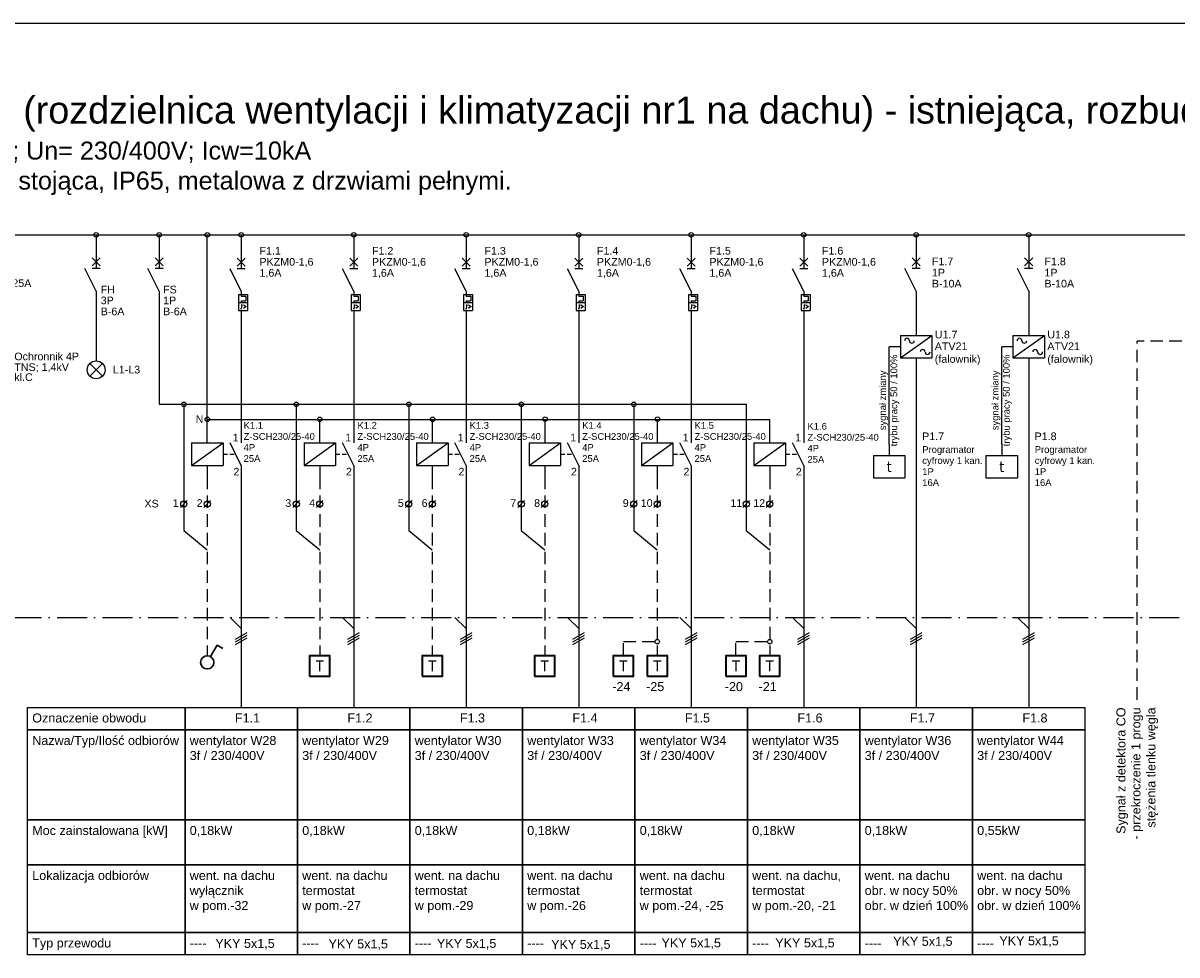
# Model space of a CAD drawing. Header units: centimetres. Extents: x -4250 to -484, y 169 to 6592.
# Tile 129 of 178: x -2362 to -2131, y 5530 to 5716. Entities that reach past the tile are written whole.
import ezdxf
from ezdxf.enums import TextEntityAlignment as Align

# ---------------------------------------------------------------- set-up
doc = ezdxf.new("R2010")
doc.units = ezdxf.units.CM
for name, pattern in [('ACAD_ISO10W100', [18, 12, -3, 0, -3]), ('DASHED', [19.05, 12.7, -6.35]), ('DISCONTINU2', [0.375, 0.25, -0.125])]:
    doc.linetypes.add(name, pattern=pattern)
doc.layers.add('1', color=7, linetype='Continuous')
doc.layers.add('EL_wypusty kablowe', color=211, linetype='Continuous', lineweight=35)
doc.layers.add('EL_wyłączniki wentylatorów', color=6, linetype='Continuous', lineweight=30)
doc.styles.add('ARIAL', font='arial.ttf')

# ---------------------------------------------------------------- blocks, each defined once
blk = doc.blocks.new('wyłącznik wentylatora 1f')
at = {"layer": 'EL_wyłączniki wentylatorów'}
for points in [[(3.7, 6.4), (11, 19.1)], [(11, 19.1), (17.4, 15.4)]]:
    blk.add_lwpolyline(points, dxfattribs=at)
blk.add_circle((0, 0), 7.35, dxfattribs=at)
blk.add_attdef('a', text='', height=15, dxfattribs=at).set_placement((22.1, 4), align=Align.MIDDLE_LEFT)

msp = doc.modelspace()

# ---------------------------------------------------------------- linework, layer by layer
msp.add_line((-2478.7835, 5716.3289), (-1172.7846, 5716.3289))
at = {"ltscale": 0.25}
for p, q in [((-2325.218, 5632.3533), (-2325.218, 5673.9828)), ((-2334.8305, 5640.0922), (-2217.4084, 5640.0922)), ((-2329.9084, 5640.0922), (-2329.9084, 5614.8424)), ((-2307.4084, 5640.0922), (-2307.4084, 5614.8424)), ((-2284.9084, 5640.0922), (-2284.9084, 5614.8424)), ((-2262.4084, 5640.0922), (-2262.4084, 5614.8424)), ((-2239.9084, 5640.0922), (-2239.9084, 5614.8424)), ((-2217.4084, 5640.0922), (-2217.4084, 5614.8424)), ((-2325.218, 5637.0734), (-2212.718, 5637.0734)), ((-2302.718, 5632.3533), (-2302.718, 5637.0734)), ((-2280.151, 5632.3533), (-2280.151, 5637.0734)), ((-2257.651, 5632.4011), (-2257.651, 5637.1213)), ((-2235.151, 5632.4011), (-2235.151, 5637.1213)), ((-2212.718, 5632.3533), (-2212.718, 5637.0734)), ((-2330.5958, 5619.4554), (-2329.2669, 5620.8493)), ((-2325.9054, 5619.4554), (-2324.5765, 5620.8493)), ((-2308.0958, 5619.4554), (-2306.7669, 5620.8493)), ((-2303.4054, 5619.4554), (-2302.0765, 5620.8493)), ((-2285.5958, 5619.4554), (-2284.2669, 5620.8493)), ((-2280.9054, 5619.4554), (-2279.5765, 5620.8493)), ((-2263.0958, 5619.4554), (-2261.7669, 5620.8493)), ((-2258.4054, 5619.4554), (-2257.0765, 5620.8493)), ((-2240.5958, 5619.4554), (-2239.2669, 5620.8493)), ((-2235.9054, 5619.4554), (-2234.5765, 5620.8493)), ((-2218.0958, 5619.4554), (-2216.7669, 5620.8493)), ((-2213.4054, 5619.4554), (-2212.0765, 5620.8493)), ((-2329.9084, 5614.8424), (-2325.218, 5611.0173)), ((-2307.4084, 5614.8424), (-2302.718, 5611.0173)), ((-2284.9084, 5614.8424), (-2280.218, 5611.0173)), ((-2262.4084, 5614.8424), (-2257.718, 5611.0173)), ((-2239.9084, 5614.8424), (-2235.218, 5611.0173)), ((-2217.4084, 5614.8424), (-2212.718, 5611.0173))]:
    msp.add_line(p, q, dxfattribs=at)
at = {"linetype": 'DISCONTINU2', "ltscale": 10}
msp.add_line((-2139.2036, 5581.0077), (-2139.2036, 5652.7337), dxfattribs=at)
for points in [[(-2107.823, 5652.7337), (-2139.2036, 5652.7337)], [(-2325.218, 5625.6033), (-2325.218, 5589.8013)], [(-2302.718, 5625.6033), (-2302.718, 5589.8013)], [(-2280.218, 5625.6033), (-2280.218, 5589.8013)], [(-2257.718, 5625.6033), (-2257.718, 5589.8013)], [(-2235.218, 5625.6033), (-2235.218, 5589.8013)], [(-2212.718, 5625.6033), (-2212.718, 5589.8013)], [(-2241.9839, 5589.8013), (-2241.9839, 5592.6207), (-2235.218, 5592.6207)], [(-2219.4839, 5589.8013), (-2219.4839, 5592.6207), (-2212.718, 5592.6207)]]:
    msp.add_lwpolyline(points, dxfattribs=at)
at = {"linetype": 'Continuous'}
for points in [[(-2188.8183, 5632.116), (-2188.8183, 5651.6087)], [(-2186.573, 5651.6087), (-2188.8183, 5651.6087)], [(-2164.073, 5651.6087), (-2166.3183, 5651.6087)], [(-2166.3183, 5632.116), (-2166.3183, 5651.6087)]]:
    msp.add_lwpolyline(points, dxfattribs=at)
at = {"linetype": 'ACAD_ISO10W100', "ltscale": 0.5}
msp.add_lwpolyline([(-2391.643, 5597.4828), (-1531.8304, 5597.4828)], dxfattribs=at)
for points in [[(-2361.173, 5579.4738), (-2329.673, 5579.4738), (-2329.673, 5574.9738), (-2361.173, 5574.9738), (-2361.173, 5579.4738)], [(-2361.173, 5574.9738), (-2329.673, 5574.9738), (-2329.673, 5556.9738), (-2361.173, 5556.9738), (-2361.173, 5574.9738)], [(-2361.173, 5556.9738), (-2329.673, 5556.9738), (-2329.673, 5547.9738), (-2361.173, 5547.9738), (-2361.173, 5556.9738)], [(-2361.173, 5547.9738), (-2329.673, 5547.9738), (-2329.673, 5534.4738), (-2361.173, 5534.4738), (-2361.173, 5547.9738)], [(-2361.173, 5534.4738), (-2329.673, 5534.4738), (-2329.673, 5529.9738), (-2361.173, 5529.9738), (-2361.173, 5534.4738)]]:
    msp.add_lwpolyline(points)
at = {"color": 4}
for points in [[(-2329.673, 5579.4738), (-2307.173, 5579.4738), (-2307.173, 5574.9738), (-2329.673, 5574.9738), (-2329.673, 5579.4738)], [(-2307.173, 5579.4738), (-2284.673, 5579.4738), (-2284.673, 5574.9738), (-2307.173, 5574.9738), (-2307.173, 5579.4738)], [(-2284.673, 5579.4738), (-2262.173, 5579.4738), (-2262.173, 5574.9738), (-2284.673, 5574.9738), (-2284.673, 5579.4738)], [(-2262.173, 5579.4738), (-2239.673, 5579.4738), (-2239.673, 5574.9738), (-2262.173, 5574.9738), (-2262.173, 5579.4738)], [(-2239.673, 5579.4738), (-2217.173, 5579.4738), (-2217.173, 5574.9738), (-2239.673, 5574.9738), (-2239.673, 5579.4738)], [(-2217.173, 5579.4738), (-2194.673, 5579.4738), (-2194.673, 5574.9738), (-2217.173, 5574.9738), (-2217.173, 5579.4738)], [(-2194.673, 5579.4738), (-2172.173, 5579.4738), (-2172.173, 5574.9738), (-2194.673, 5574.9738), (-2194.673, 5579.4738)], [(-2172.173, 5579.4738), (-2149.673, 5579.4738), (-2149.673, 5574.9738), (-2172.173, 5574.9738), (-2172.173, 5579.4738)], [(-2329.673, 5574.9738), (-2307.173, 5574.9738), (-2307.173, 5556.9738), (-2329.673, 5556.9738), (-2329.673, 5574.9738)], [(-2307.173, 5574.9738), (-2284.673, 5574.9738), (-2284.673, 5556.9738), (-2307.173, 5556.9738), (-2307.173, 5574.9738)], [(-2284.673, 5574.9738), (-2262.173, 5574.9738), (-2262.173, 5556.9738), (-2284.673, 5556.9738), (-2284.673, 5574.9738)], [(-2262.173, 5574.9738), (-2239.673, 5574.9738), (-2239.673, 5556.9738), (-2262.173, 5556.9738), (-2262.173, 5574.9738)], [(-2239.673, 5574.9738), (-2217.173, 5574.9738), (-2217.173, 5556.9738), (-2239.673, 5556.9738), (-2239.673, 5574.9738)], [(-2217.173, 5574.9738), (-2194.673, 5574.9738), (-2194.673, 5556.9738), (-2217.173, 5556.9738), (-2217.173, 5574.9738)], [(-2194.673, 5574.9738), (-2172.173, 5574.9738), (-2172.173, 5556.9738), (-2194.673, 5556.9738), (-2194.673, 5574.9738)], [(-2172.173, 5574.9738), (-2149.673, 5574.9738), (-2149.673, 5556.9738), (-2172.173, 5556.9738), (-2172.173, 5574.9738)], [(-2329.673, 5556.9738), (-2307.173, 5556.9738), (-2307.173, 5547.9738), (-2329.673, 5547.9738), (-2329.673, 5556.9738)], [(-2307.173, 5556.9738), (-2284.673, 5556.9738), (-2284.673, 5547.9738), (-2307.173, 5547.9738), (-2307.173, 5556.9738)], [(-2284.673, 5556.9738), (-2262.173, 5556.9738), (-2262.173, 5547.9738), (-2284.673, 5547.9738), (-2284.673, 5556.9738)], [(-2262.173, 5556.9738), (-2239.673, 5556.9738), (-2239.673, 5547.9738), (-2262.173, 5547.9738), (-2262.173, 5556.9738)], [(-2239.673, 5556.9738), (-2217.173, 5556.9738), (-2217.173, 5547.9738), (-2239.673, 5547.9738), (-2239.673, 5556.9738)], [(-2217.173, 5556.9738), (-2194.673, 5556.9738), (-2194.673, 5547.9738), (-2217.173, 5547.9738), (-2217.173, 5556.9738)], [(-2194.673, 5556.9738), (-2172.173, 5556.9738), (-2172.173, 5547.9738), (-2194.673, 5547.9738), (-2194.673, 5556.9738)], [(-2172.173, 5556.9738), (-2149.673, 5556.9738), (-2149.673, 5547.9738), (-2172.173, 5547.9738), (-2172.173, 5556.9738)], [(-2329.673, 5547.9738), (-2307.173, 5547.9738), (-2307.173, 5534.4738), (-2329.673, 5534.4738), (-2329.673, 5547.9738)], [(-2307.173, 5547.9738), (-2284.673, 5547.9738), (-2284.673, 5534.4738), (-2307.173, 5534.4738), (-2307.173, 5547.9738)], [(-2284.673, 5547.9738), (-2262.173, 5547.9738), (-2262.173, 5534.4738), (-2284.673, 5534.4738), (-2284.673, 5547.9738)], [(-2262.173, 5547.9738), (-2239.673, 5547.9738), (-2239.673, 5534.4738), (-2262.173, 5534.4738), (-2262.173, 5547.9738)], [(-2239.673, 5547.9738), (-2217.173, 5547.9738), (-2217.173, 5534.4738), (-2239.673, 5534.4738), (-2239.673, 5547.9738)], [(-2217.173, 5547.9738), (-2194.673, 5547.9738), (-2194.673, 5534.4738), (-2217.173, 5534.4738), (-2217.173, 5547.9738)], [(-2194.673, 5547.9738), (-2172.173, 5547.9738), (-2172.173, 5534.4738), (-2194.673, 5534.4738), (-2194.673, 5547.9738)], [(-2172.173, 5547.9738), (-2149.673, 5547.9738), (-2149.673, 5534.4738), (-2172.173, 5534.4738), (-2172.173, 5547.9738)], [(-2329.673, 5534.4738), (-2307.173, 5534.4738), (-2307.173, 5529.9738), (-2329.673, 5529.9738), (-2329.673, 5534.4738)], [(-2307.173, 5534.4738), (-2284.673, 5534.4738), (-2284.673, 5529.9738), (-2307.173, 5529.9738), (-2307.173, 5534.4738)], [(-2284.673, 5534.4738), (-2262.173, 5534.4738), (-2262.173, 5529.9738), (-2284.673, 5529.9738), (-2284.673, 5534.4738)], [(-2262.173, 5534.4738), (-2239.673, 5534.4738), (-2239.673, 5529.9738), (-2262.173, 5529.9738), (-2262.173, 5534.4738)], [(-2239.673, 5534.4738), (-2217.173, 5534.4738), (-2217.173, 5529.9738), (-2239.673, 5529.9738), (-2239.673, 5534.4738)], [(-2217.173, 5534.4738), (-2194.673, 5534.4738), (-2194.673, 5529.9738), (-2217.173, 5529.9738), (-2217.173, 5534.4738)], [(-2194.673, 5534.4738), (-2172.173, 5534.4738), (-2172.173, 5529.9738), (-2194.673, 5529.9738), (-2194.673, 5534.4738)], [(-2172.173, 5534.4738), (-2149.673, 5534.4738), (-2149.673, 5529.9738), (-2172.173, 5529.9738), (-2172.173, 5534.4738)]]:
    msp.add_lwpolyline(points, dxfattribs=at)
at = {"ltscale": 0.25}
for centre in [(-2329.9084, 5620.1765), (-2325.218, 5620.1765), (-2307.4084, 5620.1765), (-2302.718, 5620.1765), (-2284.9084, 5620.1765), (-2280.218, 5620.1765), (-2262.4084, 5620.1765), (-2257.718, 5620.1765), (-2239.9084, 5620.1765), (-2235.218, 5620.1765), (-2217.4084, 5620.1765), (-2212.718, 5620.1765)]:
    msp.add_circle(centre, 0.6155, dxfattribs=at)
at = {"layer": '1'}
for p, q in [((-2446.1723, 5673.9828), (-1531.8304, 5673.9828)), ((-2318.423, 5655.9378), (-2318.423, 5632.3533)), ((-2295.923, 5655.9378), (-2295.923, 5632.3533)), ((-2273.423, 5655.9378), (-2273.423, 5632.3533)), ((-2250.923, 5655.9378), (-2250.923, 5632.3533)), ((-2228.423, 5655.9378), (-2228.423, 5632.3533)), ((-2205.923, 5655.9378), (-2205.923, 5632.3533)), ((-2186.573, 5653.8587), (-2180.273, 5653.8587)), ((-2186.573, 5653.8587), (-2186.573, 5649.3587)), ((-2180.273, 5653.8587), (-2180.273, 5649.3587)), ((-2164.073, 5653.8587), (-2164.073, 5649.3587)), ((-2164.073, 5653.8587), (-2157.773, 5653.8587)), ((-2157.773, 5653.8587), (-2157.773, 5649.3587)), ((-2186.573, 5649.3587), (-2180.273, 5649.3587)), ((-2183.423, 5649.3587), (-2183.423, 5579.4738)), ((-2164.073, 5649.3587), (-2157.773, 5649.3587)), ((-2160.923, 5649.3587), (-2160.923, 5579.4738)), ((-2328.368, 5632.3533), (-2328.368, 5627.8533)), ((-2328.368, 5632.3533), (-2322.068, 5632.3533)), ((-2322.068, 5632.3533), (-2322.068, 5627.8533)), ((-2318.423, 5627.8533), (-2320.673, 5632.3533)), ((-2305.868, 5632.3533), (-2299.568, 5632.3533)), ((-2305.868, 5632.3533), (-2305.868, 5627.8533)), ((-2299.568, 5632.3533), (-2299.568, 5627.8533)), ((-2295.923, 5627.8533), (-2298.173, 5632.3533)), ((-2283.368, 5632.3533), (-2277.068, 5632.3533)), ((-2283.368, 5632.3533), (-2283.368, 5627.8533)), ((-2277.068, 5632.3533), (-2277.068, 5627.8533)), ((-2273.423, 5627.8533), (-2275.673, 5632.3533)), ((-2260.868, 5632.3533), (-2254.568, 5632.3533)), ((-2260.868, 5632.3533), (-2260.868, 5627.8533)), ((-2254.568, 5632.3533), (-2254.568, 5627.8533)), ((-2250.923, 5627.8533), (-2253.173, 5632.3533)), ((-2238.368, 5632.3533), (-2238.368, 5627.8533)), ((-2238.368, 5632.3533), (-2232.068, 5632.3533)), ((-2232.068, 5632.3533), (-2232.068, 5627.8533)), ((-2228.423, 5627.8533), (-2230.673, 5632.3533)), ((-2215.868, 5632.3533), (-2209.568, 5632.3533)), ((-2215.868, 5632.3533), (-2215.868, 5627.8533)), ((-2209.568, 5632.3533), (-2209.568, 5627.8533)), ((-2205.923, 5627.8533), (-2208.173, 5632.3533)), ((-2188.8183, 5632.116), (-2188.8183, 5629.866)), ((-2166.3183, 5632.116), (-2166.3183, 5629.866)), ((-2191.9683, 5629.866), (-2191.9683, 5625.366)), ((-2191.9683, 5629.866), (-2185.6683, 5629.866)), ((-2185.6683, 5629.866), (-2185.6683, 5625.366)), ((-2169.4683, 5629.866), (-2163.1683, 5629.866)), ((-2169.4683, 5629.866), (-2169.4683, 5625.366)), ((-2163.1683, 5629.866), (-2163.1683, 5625.366)), ((-2328.368, 5627.8533), (-2322.068, 5627.8533)), ((-2325.218, 5627.8533), (-2325.218, 5625.6033)), ((-2318.423, 5627.8533), (-2318.423, 5623.3533)), ((-2305.868, 5627.8533), (-2299.568, 5627.8533)), ((-2302.718, 5627.8533), (-2302.718, 5625.6033)), ((-2295.923, 5627.8533), (-2295.923, 5623.3533)), ((-2283.368, 5627.8533), (-2277.068, 5627.8533)), ((-2280.218, 5627.8533), (-2280.218, 5625.6033)), ((-2273.423, 5627.8533), (-2273.423, 5623.3533)), ((-2260.868, 5627.8533), (-2254.568, 5627.8533)), ((-2257.718, 5627.8533), (-2257.718, 5625.6033)), ((-2250.923, 5627.8533), (-2250.923, 5623.3533)), ((-2238.368, 5627.8533), (-2232.068, 5627.8533)), ((-2235.218, 5627.8533), (-2235.218, 5625.6033)), ((-2228.423, 5627.8533), (-2228.423, 5623.3533)), ((-2215.868, 5627.8533), (-2209.568, 5627.8533)), ((-2212.718, 5627.8533), (-2212.718, 5625.6033)), ((-2205.923, 5627.8533), (-2205.923, 5623.3533)), ((-2191.9683, 5625.366), (-2185.6683, 5625.366)), ((-2169.4683, 5625.366), (-2163.1683, 5625.366)), ((-2318.423, 5623.3533), (-2318.423, 5579.4738)), ((-2295.923, 5623.3533), (-2295.923, 5579.4738)), ((-2273.423, 5623.3533), (-2273.423, 5579.4738)), ((-2250.923, 5623.3533), (-2250.923, 5579.4738)), ((-2228.423, 5623.3533), (-2228.423, 5579.4738)), ((-2205.923, 5623.3533), (-2205.923, 5579.4738)), ((-2320.673, 5597.4828), (-2318.423, 5595.2328)), ((-2298.173, 5597.4828), (-2295.923, 5595.2328)), ((-2275.673, 5597.4828), (-2273.423, 5595.2328)), ((-2253.173, 5597.4828), (-2250.923, 5595.2328)), ((-2230.673, 5597.4828), (-2228.423, 5595.2328)), ((-2208.173, 5597.4828), (-2205.923, 5595.2328)), ((-2185.673, 5597.4828), (-2183.423, 5595.2328)), ((-2163.173, 5597.4828), (-2160.923, 5595.2328)), ((-2319.593, 5593.1178), (-2317.253, 5594.4678)), ((-2297.093, 5593.1178), (-2294.753, 5594.4678)), ((-2274.593, 5593.1178), (-2272.253, 5594.4678)), ((-2252.093, 5593.1178), (-2249.753, 5594.4678)), ((-2229.593, 5593.1178), (-2227.253, 5594.4678)), ((-2207.093, 5593.1178), (-2204.753, 5594.4678)), ((-2184.593, 5593.1178), (-2182.253, 5594.4678)), ((-2162.093, 5593.1178), (-2159.753, 5594.4678)), ((-2319.593, 5592.5778), (-2317.253, 5593.9278)), ((-2319.593, 5592.0378), (-2317.253, 5593.3878)), ((-2297.093, 5592.5778), (-2294.753, 5593.9278)), ((-2297.093, 5592.0378), (-2294.753, 5593.3878)), ((-2274.593, 5592.5778), (-2272.253, 5593.9278)), ((-2274.593, 5592.0378), (-2272.253, 5593.3878)), ((-2252.093, 5592.5778), (-2249.753, 5593.9278)), ((-2252.093, 5592.0378), (-2249.753, 5593.3878)), ((-2229.593, 5592.5778), (-2227.253, 5593.9278)), ((-2229.593, 5592.0378), (-2227.253, 5593.3878)), ((-2207.093, 5592.5778), (-2204.753, 5593.9278)), ((-2207.093, 5592.0378), (-2204.753, 5593.3878)), ((-2184.593, 5592.5778), (-2182.253, 5593.9278)), ((-2184.593, 5592.0378), (-2182.253, 5593.3878)), ((-2162.093, 5592.5778), (-2159.753, 5593.9278)), ((-2162.093, 5592.0378), (-2159.753, 5593.3878))]:
    msp.add_line(p, q, dxfattribs=at)
at = {"layer": '1', "color": 3}
for p, q in [((-2347.4447, 5673.9828), (-2347.4447, 5671.6878)), ((-2334.8305, 5673.9828), (-2334.8305, 5671.6878)), ((-2318.423, 5673.9828), (-2318.423, 5671.6878)), ((-2295.923, 5673.9828), (-2295.923, 5671.6878)), ((-2273.423, 5673.9828), (-2273.423, 5671.6878)), ((-2250.923, 5673.9828), (-2250.923, 5671.6878)), ((-2228.423, 5673.9828), (-2228.423, 5671.6878)), ((-2205.923, 5673.9828), (-2205.923, 5671.6878)), ((-2183.423, 5673.9828), (-2183.423, 5671.6878)), ((-2160.923, 5673.9828), (-2160.923, 5671.6878)), ((-2347.4447, 5671.7328), (-2347.4447, 5667.2328)), ((-2334.8305, 5671.7328), (-2334.8305, 5667.2328)), ((-2318.423, 5671.6878), (-2318.423, 5667.1878)), ((-2295.923, 5671.6878), (-2295.923, 5667.1878)), ((-2273.423, 5671.6878), (-2273.423, 5667.1878)), ((-2250.923, 5671.6878), (-2250.923, 5667.1878)), ((-2228.423, 5671.6878), (-2228.423, 5667.1878)), ((-2205.923, 5671.6878), (-2205.923, 5667.1878)), ((-2183.423, 5671.7328), (-2183.423, 5667.2328)), ((-2160.923, 5671.7328), (-2160.923, 5667.2328)), ((-2346.6347, 5667.7728), (-2348.2547, 5669.3928)), ((-2348.2547, 5667.7728), (-2346.6347, 5669.3928)), ((-2334.0205, 5667.7728), (-2335.6405, 5669.3928)), ((-2335.6405, 5667.7728), (-2334.0205, 5669.3928)), ((-2317.613, 5667.7278), (-2319.233, 5669.3478)), ((-2319.233, 5667.7278), (-2317.613, 5669.3478)), ((-2296.733, 5667.7278), (-2295.113, 5669.3478)), ((-2295.113, 5667.7278), (-2296.733, 5669.3478)), ((-2274.233, 5667.7278), (-2272.613, 5669.3478)), ((-2272.613, 5667.7278), (-2274.233, 5669.3478)), ((-2251.733, 5667.7278), (-2250.113, 5669.3478)), ((-2250.113, 5667.7278), (-2251.733, 5669.3478)), ((-2229.233, 5667.7278), (-2227.613, 5669.3478)), ((-2227.613, 5667.7278), (-2229.233, 5669.3478)), ((-2206.733, 5667.7278), (-2205.113, 5669.3478)), ((-2205.113, 5667.7278), (-2206.733, 5669.3478)), ((-2182.613, 5667.7728), (-2184.233, 5669.3928)), ((-2184.233, 5667.7728), (-2182.613, 5669.3928)), ((-2160.113, 5667.7728), (-2161.733, 5669.3928)), ((-2161.733, 5667.7728), (-2160.113, 5669.3928)), ((-2347.4447, 5662.7328), (-2349.6947, 5667.2328)), ((-2346.6347, 5667.2328), (-2348.2547, 5667.2328)), ((-2334.8305, 5662.7328), (-2337.0805, 5667.2328)), ((-2334.0205, 5667.2328), (-2335.6405, 5667.2328)), ((-2318.423, 5662.6878), (-2320.673, 5667.1878)), ((-2317.613, 5667.1878), (-2319.233, 5667.1878)), ((-2295.923, 5662.6878), (-2298.173, 5667.1878)), ((-2295.113, 5667.1878), (-2296.733, 5667.1878)), ((-2273.423, 5662.6878), (-2275.673, 5667.1878)), ((-2272.613, 5667.1878), (-2274.233, 5667.1878)), ((-2250.923, 5662.6878), (-2253.173, 5667.1878)), ((-2250.113, 5667.1878), (-2251.733, 5667.1878)), ((-2228.423, 5662.6878), (-2230.673, 5667.1878)), ((-2227.613, 5667.1878), (-2229.233, 5667.1878)), ((-2205.923, 5662.6878), (-2208.173, 5667.1878)), ((-2205.113, 5667.1878), (-2206.733, 5667.1878)), ((-2183.423, 5662.7328), (-2185.673, 5667.2328)), ((-2182.613, 5667.2328), (-2184.233, 5667.2328)), ((-2160.923, 5662.7328), (-2163.173, 5667.2328)), ((-2160.113, 5667.2328), (-2161.733, 5667.2328)), ((-2347.4447, 5662.7328), (-2347.4447, 5658.2328)), ((-2334.8305, 5662.7328), (-2334.8305, 5640.0922)), ((-2318.963, 5662.0578), (-2318.963, 5658.8178)), ((-2318.963, 5662.0578), (-2317.163, 5662.0578)), ((-2318.423, 5662.6878), (-2318.423, 5661.6978)), ((-2318.423, 5661.6978), (-2317.523, 5661.6978)), ((-2317.523, 5661.6978), (-2317.523, 5660.7978)), ((-2317.163, 5662.0578), (-2317.163, 5658.8178)), ((-2296.463, 5662.0578), (-2294.663, 5662.0578)), ((-2296.463, 5662.0578), (-2296.463, 5658.8178)), ((-2295.923, 5662.6878), (-2295.923, 5661.6978)), ((-2295.923, 5661.6978), (-2295.023, 5661.6978)), ((-2295.023, 5661.6978), (-2295.023, 5660.7978)), ((-2294.663, 5662.0578), (-2294.663, 5658.8178)), ((-2273.963, 5662.0578), (-2272.163, 5662.0578)), ((-2273.963, 5662.0578), (-2273.963, 5658.8178)), ((-2273.423, 5662.6878), (-2273.423, 5661.6978)), ((-2273.423, 5661.6978), (-2272.523, 5661.6978)), ((-2272.523, 5661.6978), (-2272.523, 5660.7978)), ((-2272.163, 5662.0578), (-2272.163, 5658.8178)), ((-2251.463, 5662.0578), (-2249.663, 5662.0578)), ((-2251.463, 5662.0578), (-2251.463, 5658.8178)), ((-2250.923, 5662.6878), (-2250.923, 5661.6978)), ((-2250.923, 5661.6978), (-2250.023, 5661.6978)), ((-2250.023, 5661.6978), (-2250.023, 5660.7978)), ((-2249.663, 5662.0578), (-2249.663, 5658.8178)), ((-2228.963, 5662.0578), (-2227.163, 5662.0578)), ((-2228.963, 5662.0578), (-2228.963, 5658.8178)), ((-2228.423, 5662.6878), (-2228.423, 5661.6978)), ((-2228.423, 5661.6978), (-2227.523, 5661.6978)), ((-2227.523, 5661.6978), (-2227.523, 5660.7978)), ((-2227.163, 5662.0578), (-2227.163, 5658.8178)), ((-2206.463, 5662.0578), (-2204.663, 5662.0578)), ((-2206.463, 5662.0578), (-2206.463, 5658.8178)), ((-2205.923, 5662.6878), (-2205.923, 5661.6978)), ((-2205.923, 5661.6978), (-2205.023, 5661.6978)), ((-2205.023, 5661.6978), (-2205.023, 5660.7978)), ((-2204.663, 5662.0578), (-2204.663, 5658.8178)), ((-2183.423, 5662.7328), (-2183.423, 5653.8587)), ((-2160.923, 5662.7328), (-2160.923, 5653.8587)), ((-2318.963, 5660.4378), (-2317.163, 5660.4378)), ((-2318.963, 5658.8178), (-2317.163, 5658.8178)), ((-2318.558, 5659.2678), (-2318.288, 5659.2678)), ((-2318.423, 5660.7978), (-2318.423, 5660.4378)), ((-2318.423, 5660.7978), (-2317.523, 5660.7978)), ((-2318.297, 5659.9878), (-2318.423, 5659.2678)), ((-2318.423, 5659.9878), (-2318.162, 5659.9878)), ((-2318.423, 5658.8178), (-2318.423, 5658.1878)), ((-2317.982, 5659.9878), (-2317.442, 5659.6278)), ((-2317.442, 5659.6278), (-2317.982, 5659.2678)), ((-2296.463, 5660.4378), (-2294.663, 5660.4378)), ((-2296.463, 5658.8178), (-2294.663, 5658.8178)), ((-2296.058, 5659.2678), (-2295.788, 5659.2678)), ((-2295.923, 5660.7978), (-2295.023, 5660.7978)), ((-2295.923, 5660.7978), (-2295.923, 5660.4378)), ((-2295.923, 5659.9878), (-2295.662, 5659.9878)), ((-2295.797, 5659.9878), (-2295.923, 5659.2678)), ((-2295.923, 5658.8178), (-2295.923, 5658.1878)), ((-2295.482, 5659.9878), (-2294.942, 5659.6278)), ((-2294.942, 5659.6278), (-2295.482, 5659.2678)), ((-2273.963, 5660.4378), (-2272.163, 5660.4378)), ((-2273.963, 5658.8178), (-2272.163, 5658.8178)), ((-2273.558, 5659.2678), (-2273.288, 5659.2678)), ((-2273.423, 5660.7978), (-2272.523, 5660.7978)), ((-2273.423, 5660.7978), (-2273.423, 5660.4378)), ((-2273.423, 5659.9878), (-2273.162, 5659.9878)), ((-2273.297, 5659.9878), (-2273.423, 5659.2678)), ((-2273.423, 5658.8178), (-2273.423, 5658.1878)), ((-2272.982, 5659.9878), (-2272.442, 5659.6278)), ((-2272.442, 5659.6278), (-2272.982, 5659.2678)), ((-2251.463, 5660.4378), (-2249.663, 5660.4378)), ((-2251.463, 5658.8178), (-2249.663, 5658.8178)), ((-2251.058, 5659.2678), (-2250.788, 5659.2678)), ((-2250.923, 5660.7978), (-2250.023, 5660.7978)), ((-2250.923, 5660.7978), (-2250.923, 5660.4378)), ((-2250.923, 5659.9878), (-2250.662, 5659.9878)), ((-2250.797, 5659.9878), (-2250.923, 5659.2678)), ((-2250.923, 5658.8178), (-2250.923, 5658.1878)), ((-2250.482, 5659.9878), (-2249.942, 5659.6278)), ((-2249.942, 5659.6278), (-2250.482, 5659.2678)), ((-2228.963, 5660.4378), (-2227.163, 5660.4378)), ((-2228.963, 5658.8178), (-2227.163, 5658.8178)), ((-2228.558, 5659.2678), (-2228.288, 5659.2678)), ((-2228.423, 5660.7978), (-2227.523, 5660.7978)), ((-2228.423, 5660.7978), (-2228.423, 5660.4378)), ((-2228.423, 5659.9878), (-2228.162, 5659.9878)), ((-2228.297, 5659.9878), (-2228.423, 5659.2678)), ((-2228.423, 5658.8178), (-2228.423, 5658.1878)), ((-2227.982, 5659.9878), (-2227.442, 5659.6278)), ((-2227.442, 5659.6278), (-2227.982, 5659.2678)), ((-2206.463, 5660.4378), (-2204.663, 5660.4378)), ((-2206.463, 5658.8178), (-2204.663, 5658.8178)), ((-2206.058, 5659.2678), (-2205.788, 5659.2678)), ((-2205.923, 5660.7978), (-2205.023, 5660.7978)), ((-2205.923, 5660.7978), (-2205.923, 5660.4378)), ((-2205.923, 5659.9878), (-2205.662, 5659.9878)), ((-2205.797, 5659.9878), (-2205.923, 5659.2678)), ((-2205.923, 5658.8178), (-2205.923, 5658.1878)), ((-2205.482, 5659.9878), (-2204.942, 5659.6278)), ((-2204.942, 5659.6278), (-2205.482, 5659.2678)), ((-2347.4447, 5658.2778), (-2347.4447, 5655.9828)), ((-2318.423, 5658.2328), (-2318.423, 5655.9378)), ((-2295.923, 5658.2328), (-2295.923, 5655.9378)), ((-2273.423, 5658.2328), (-2273.423, 5655.9378)), ((-2250.923, 5658.2328), (-2250.923, 5655.9378)), ((-2228.423, 5658.2328), (-2228.423, 5655.9378)), ((-2205.923, 5658.2328), (-2205.923, 5655.9378)), ((-2347.4447, 5655.9828), (-2347.4447, 5651.4378)), ((-2347.4447, 5655.9828), (-2347.4447, 5655.9828)), ((-2334.8305, 5655.9828), (-2334.8305, 5655.9828)), ((-2347.4447, 5651.4828), (-2347.4447, 5648.7828)), ((-2348.7137, 5645.7048), (-2346.1667, 5648.2518)), ((-2348.7137, 5648.2518), (-2346.1667, 5645.7048))]:
    msp.add_line(p, q, dxfattribs=at)
at = {"layer": '1'}
for points in [[(-2186.573, 5649.3587), (-2180.273, 5653.8587)], [(-2164.073, 5649.3587), (-2157.773, 5653.8587)], [(-2328.368, 5627.8533), (-2322.068, 5632.3533)], [(-2305.868, 5627.8533), (-2299.568, 5632.3533)], [(-2283.368, 5627.8533), (-2277.068, 5632.3533)], [(-2260.868, 5627.8533), (-2254.568, 5632.3533)], [(-2238.368, 5627.8533), (-2232.068, 5632.3533)], [(-2215.868, 5627.8533), (-2209.568, 5632.3533)]]:
    msp.add_lwpolyline(points, dxfattribs=at)
at = {"layer": '1', "linetype": 'DASHED', "ltscale": 0.07}
for points in [[(-2322.068, 5630.1033), (-2319.548, 5630.1033)], [(-2299.568, 5630.1033), (-2297.048, 5630.1033)], [(-2277.068, 5630.1033), (-2274.548, 5630.1033)], [(-2254.568, 5630.1033), (-2252.048, 5630.1033)], [(-2232.068, 5630.1033), (-2229.548, 5630.1033)], [(-2209.568, 5630.1033), (-2207.048, 5630.1033)]]:
    msp.add_lwpolyline(points, dxfattribs=at)
at = {"layer": '1', "linetype": 'Continuous'}
for centre, start, end in [((-2185.272, 5652.8035), 0, 180), ((-2184.2944, 5652.8035), 180, 0), ((-2162.772, 5652.8035), 0, 180), ((-2161.7944, 5652.8035), 180, 0), ((-2182.122, 5650.5535), 0, 180), ((-2181.1444, 5650.5535), 180, 0), ((-2159.622, 5650.5535), 0, 180), ((-2158.6444, 5650.5535), 180, 0)]:
    msp.add_arc(centre, 0.4888, start, end, dxfattribs=at)
at = {"layer": '1', "color": 3}
msp.add_ellipse((-2347.4447, 5646.9828), major_axis=(0, 1.791), ratio=1, start_param=0, end_param=6.283184, dxfattribs=at)
at = {"layer": 'Defpoints', "color": 3, "linetype": 'Continuous'}
for centre in [(-2347.4447, 5673.9828), (-2334.8305, 5673.9828), (-2325.218, 5673.9828), (-2318.423, 5673.9828), (-2295.923, 5673.9828), (-2273.423, 5673.9828), (-2250.923, 5673.9828), (-2228.423, 5673.9828), (-2205.923, 5673.9828), (-2183.423, 5673.9828), (-2160.923, 5673.9828), (-2329.9084, 5640.0922), (-2307.4084, 5640.0922), (-2284.9084, 5640.0922), (-2262.4084, 5640.0922), (-2239.9084, 5640.0922), (-2325.218, 5637.0734), (-2302.718, 5637.0734), (-2280.151, 5637.0734), (-2257.651, 5637.1213), (-2235.151, 5637.1213), (-2235.218, 5592.6207), (-2212.718, 5592.6207)]:
    msp.add_circle(centre, 0.45, dxfattribs=at)
at = {"layer": 'EL_wypusty kablowe', "ltscale": 60}
for points in [[(-2304.743, 5585.7513), (-2304.743, 5585.7513), (-2303.393, 5585.7513), (-2302.043, 5585.7513), (-2300.693, 5585.7513), (-2300.693, 5589.8013), (-2304.743, 5589.8013), (-2304.743, 5585.7513)], [(-2282.243, 5585.7513), (-2282.243, 5585.7513), (-2280.893, 5585.7513), (-2279.543, 5585.7513), (-2278.193, 5585.7513), (-2278.193, 5589.8013), (-2282.243, 5589.8013), (-2282.243, 5585.7513)], [(-2259.743, 5585.7513), (-2259.743, 5585.7513), (-2258.393, 5585.7513), (-2257.043, 5585.7513), (-2255.693, 5585.7513), (-2255.693, 5589.8013), (-2259.743, 5589.8013), (-2259.743, 5585.7513)], [(-2244.0089, 5585.7513), (-2244.0089, 5585.7513), (-2242.6589, 5585.7513), (-2241.3089, 5585.7513), (-2239.9589, 5585.7513), (-2239.9589, 5589.8013), (-2244.0089, 5589.8013), (-2244.0089, 5585.7513)], [(-2237.243, 5585.7513), (-2237.243, 5585.7513), (-2235.893, 5585.7513), (-2234.543, 5585.7513), (-2233.193, 5585.7513), (-2233.193, 5589.8013), (-2237.243, 5589.8013), (-2237.243, 5585.7513)], [(-2221.5089, 5585.7513), (-2221.5089, 5585.7513), (-2220.1589, 5585.7513), (-2218.8089, 5585.7513), (-2217.4589, 5585.7513), (-2217.4589, 5589.8013), (-2221.5089, 5589.8013), (-2221.5089, 5585.7513)], [(-2214.743, 5585.7513), (-2214.743, 5585.7513), (-2213.393, 5585.7513), (-2212.043, 5585.7513), (-2210.693, 5585.7513), (-2210.693, 5589.8013), (-2214.743, 5589.8013), (-2214.743, 5585.7513)]]:
    msp.add_lwpolyline(points, dxfattribs=at)

# ---------------------------------------------------------------- block references
at = {"layer": 'EL_wyłączniki wentylatorów', "xscale": 0.1800000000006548, "yscale": 0.1800000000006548, "zscale": 0.1800000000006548}
msp.add_blockref('wyłącznik wentylatora 1f', (-2325.218, 5588.4783), dxfattribs=at)

# ---------------------------------------------------------------- texts
at = {"color": 3, "linetype": 'Continuous', "style": 'ARIAL'}
for s, p in [('K1.1', (-2317.9545, 5635.1883)), ('K1.2', (-2295.1799, 5635.1883)), ('K1.3', (-2272.7542, 5635.1883)), ('K1.4', (-2250.2307, 5635.1883)), ('K1.5', (-2227.7604, 5635.1883)), ('K1.6', (-2205.1688, 5635.0236)), ('Z-SCH230/25-40', (-2317.9545, 5632.9833)), ('Z-SCH230/25-40', (-2295.1799, 5632.9833)), ('Z-SCH230/25-40', (-2272.7542, 5632.9833)), ('Z-SCH230/25-40', (-2250.2307, 5632.9833)), ('Z-SCH230/25-40', (-2227.7604, 5632.9833)), ('Z-SCH230/25-40', (-2205.1688, 5632.8186)), ('4P', (-2317.9545, 5630.7783)), ('4P', (-2295.1799, 5630.7783)), ('4P', (-2272.7542, 5630.7783)), ('4P', (-2250.2307, 5630.7783)), ('4P', (-2227.7604, 5630.7783)), ('4P', (-2205.1688, 5630.6136)), ('Programator', (-2182.2166, 5630.3693)), ('Programator', (-2159.7166, 5630.3693)), ('25A', (-2317.9545, 5628.5733)), ('25A', (-2295.1799, 5628.5733)), ('25A', (-2272.7542, 5628.5733)), ('25A', (-2250.2307, 5628.5733)), ('25A', (-2227.7604, 5628.5733)), ('25A', (-2205.1688, 5628.4086)), ('cyfrowy 1 kan.', (-2182.2166, 5628.1643)), ('cyfrowy 1 kan.', (-2159.7166, 5628.1643)), ('1P', (-2182.2166, 5625.9593)), ('1P', (-2159.7166, 5625.9593)), ('16A', (-2182.2166, 5623.7543)), ('16A', (-2159.7166, 5623.7543))]:
    msp.add_text(s, height=1.35, dxfattribs=at).set_placement(p)
at = {"style": 'ARIAL'}
for s, p in [('Oznaczenie obwodu', (-2360.228, 5576.4588)), ('Nazwa/Typ/Ilość odbiorów', (-2360.228, 5571.9588)), ('Moc zainstalowana [kW]', (-2360.228, 5553.9588)), ('Lokalizacja odbiorów', (-2360.228, 5544.9588)), ('Typ przewodu', (-2360.228, 5531.4588))]:
    msp.add_text(s, height=1.8, dxfattribs=at).set_placement(p)
at = {"color": 4, "style": 'ARIAL'}
for s, p in [('F1.1', (-2319.692, 5576.4588)), ('F1.2', (-2297.192, 5576.4588)), ('F1.3', (-2274.692, 5576.4588)), ('F1.4', (-2252.192, 5576.4588)), ('F1.5', (-2229.692, 5576.4588)), ('F1.6', (-2207.192, 5576.4588)), ('F1.7', (-2184.692, 5576.4588)), ('F1.8', (-2162.192, 5576.4588))]:
    msp.add_text(s, height=1.8, dxfattribs=at).set_placement(p)
at = {"color": 3, "linetype": 'Continuous', "width": 27.81648, "attachment_point": 1, "style": 'ARIAL'}
for s, insert, char_height in [('{\\fArial|b0|i0|c238|p34;ATV21\\P(falownik)}', (-2179.7079, 5652.4699), 1.53), ('{\\fArial|b0|i0|c238|p34;ATV21\\P(falownik)}', (-2157.2079, 5652.4699), 1.53), ('{\\fArial|b0|i0|c238|p34;-24}', (-2244.2134, 5584.5363), 1.8), ('{\\fArial|b0|i0|c238|p34;-25}', (-2237.4475, 5584.5363), 1.8), ('{\\fArial|b0|i0|c238|p34;-20}', (-2221.7134, 5584.5363), 1.8), ('{\\fArial|b0|i0|c238|p34;-21}', (-2214.9475, 5584.5363), 1.8)]:
    msp.add_mtext(s, dxfattribs=dict(at, insert=insert, char_height=char_height))
at = {"color": 3, "linetype": 'Continuous', "char_height": 1.35, "width": 19.90971, "attachment_point": 5, "rotation": 90, "style": 'ARIAL'}
for insert in [(-2188.8183, 5640.8779), (-2166.3183, 5640.8779)]:
    msp.add_mtext('{\\fArial|b0|i0|c238|p34;sygnał zmiany\\Ptrybu pracy 50 / 100%}', dxfattribs=dict(at, insert=insert))
at = {"color": 7, "linetype": 'Continuous', "insert": (-2139.2036, 5579.4738), "char_height": 1.8, "width": 27.81648, "attachment_point": 6, "rotation": 90, "style": 'ARIAL'}
msp.add_mtext('{\\fArial|b0|i0|c238|p34;Sygnał z detektora CO\\P- przekroczenie 1 progu stężenia tlenku węgla}', dxfattribs=at)
at = {"color": 4, "linetype": 'Continuous', "char_height": 1.8, "width": 27.81648, "attachment_point": 1, "style": 'ARIAL'}
for s, insert in [('{\\fArial|b0|i0|c238|p34;wentylator W28\\P3f / 230/400V}', (-2328.728, 5573.7588)), ('{\\fArial|b0|i0|c238|p34;wentylator W29\\P3f / 230/400V}', (-2306.228, 5573.7588)), ('{\\fArial|b0|i0|c238|p34;wentylator W30\\P3f / 230/400V}', (-2283.728, 5573.7588)), ('{\\fArial|b0|i0|c238|p34;wentylator W33\\P3f / 230/400V}', (-2261.228, 5573.7588)), ('{\\fArial|b0|i0|c238|p34;wentylator W34\\P3f / 230/400V}', (-2238.728, 5573.7588)), ('{\\fArial|b0|i0|c238|p34;wentylator W35\\P3f / 230/400V}', (-2216.228, 5573.7588)), ('{\\fArial|b0|i0|c238|p34;wentylator W36\\P3f / 230/400V}', (-2193.728, 5573.7588)), ('{\\fArial|b0|i0|c238|p34;wentylator W44\\P3f / 230/400V}', (-2171.228, 5573.7588)), ('{\\fArial|b0|i0|c238|p34;0,18kW}', (-2328.728, 5555.7588)), ('{\\fArial|b0|i0|c238|p34;0,18kW}', (-2306.228, 5555.7588)), ('{\\fArial|b0|i0|c238|p34;0,18kW}', (-2283.728, 5555.7588)), ('{\\fArial|b0|i0|c238|p34;0,18kW}', (-2261.228, 5555.7588)), ('{\\fArial|b0|i0|c238|p34;0,18kW}', (-2238.728, 5555.7588)), ('{\\fArial|b0|i0|c238|p34;0,18kW}', (-2216.228, 5555.7588)), ('{\\fArial|b0|i0|c238|p34;0,18kW}', (-2193.728, 5555.7588)), ('{\\fArial|b0|i0|c238|p34;0,55kW}', (-2171.228, 5555.7588)), ('{\\fArial|b0|i0|c238|p34;went. na dachu\\Pwyłącznik\\Pw pom.-32}', (-2328.728, 5546.7588)), ('{\\fArial|b0|i0|c238|p34;went. na dachu\\Ptermostat\\Pw pom.-27}', (-2306.228, 5546.7588)), ('{\\fArial|b0|i0|c238|p34;went. na dachu\\Ptermostat\\Pw pom.-29}', (-2283.728, 5546.7588)), ('{\\fArial|b0|i0|c238|p34;went. na dachu\\Ptermostat\\Pw pom.-26}', (-2261.228, 5546.7588)), ('{\\fArial|b0|i0|c238|p34;went. na dachu\\Ptermostat\\Pw pom.-24, -25}', (-2238.728, 5546.7588)), ('{\\fArial|b0|i0|c238|p34;went. na dachu,\\Ptermostat\\Pw pom.-20, -21}', (-2216.228, 5546.7588)), ('{\\fArial|b0|i0|c238|p34;went. na dachu\\Pobr. w nocy 50%\\Pobr. w dzień 100%}', (-2193.728, 5546.7588)), ('{\\fArial|b0|i0|c238|p34;went. na dachu\\Pobr. w nocy 50%\\Pobr. w dzień 100%}', (-2171.228, 5546.7588)), ('{\\fArial|b0|i0|c238|p34;----}', (-2328.728, 5533.2588)), ('YKY 5x1,5', (-2323.6084, 5533.1796)), ('{\\fArial|b0|i0|c238|p34;----}', (-2306.228, 5533.2588)), ('YKY 5x1,5', (-2300.9628, 5533.0795)), ('{\\fArial|b0|i0|c238|p34;----}', (-2283.728, 5533.2588)), ('YKY 5x1,5', (-2279.2891, 5533.1845)), ('{\\fArial|b0|i0|c238|p34;----}', (-2261.228, 5533.2588)), ('YKY 5x1,5', (-2256.4431, 5532.9843)), ('{\\fArial|b0|i0|c238|p34;----}', (-2238.728, 5533.2588)), ('YKY 5x1,5', (-2234.3614, 5533.2858)), ('{\\fArial|b0|i0|c238|p34;----}', (-2216.228, 5533.2588)), ('YKY 5x1,5', (-2211.6157, 5533.2858)), ('{\\fArial|b0|i0|c238|p34;----}', (-2193.728, 5533.2588)), ('YKY 5x1,5', (-2188.0368, 5533.5939)), ('{\\fArial|b0|i0|c238|p34;----}', (-2171.228, 5533.2588)), ('YKY 5x1,5', (-2166.7941, 5533.694))]:
    msp.add_mtext(s, dxfattribs=dict(at, insert=insert))
at = {"layer": '1', "color": 3, "style": 'ARIAL'}
for s, p in [('F1.1', (-2314.778, 5670.0228)), ('F1.2', (-2292.278, 5670.0228)), ('F1.3', (-2269.778, 5670.0228)), ('F1.4', (-2247.278, 5670.0228)), ('F1.5', (-2224.778, 5670.0228)), ('F1.6', (-2202.278, 5670.0228)), ('PKZM0-1,6', (-2314.778, 5667.8178)), ('PKZM0-1,6', (-2292.278, 5667.8178)), ('PKZM0-1,6', (-2269.778, 5667.8178)), ('PKZM0-1,6', (-2247.278, 5667.8178)), ('PKZM0-1,6', (-2224.778, 5667.8178)), ('PKZM0-1,6', (-2202.278, 5667.8178)), ('F1.7', (-2180.282, 5667.8974)), ('F1.8', (-2157.782, 5667.8974)), ('1,6A', (-2314.778, 5665.6128)), ('1,6A', (-2292.278, 5665.6128)), ('1,6A', (-2269.778, 5665.6128)), ('1,6A', (-2247.278, 5665.6128)), ('1,6A', (-2224.778, 5665.6128)), ('1,6A', (-2202.278, 5665.6128)), ('1P', (-2180.282, 5665.6578)), ('1P', (-2157.782, 5665.6578)), ('FH', (-2346.5371, 5662.28)), ('FS', (-2334.0556, 5662.2852)), ('B-10A', (-2180.282, 5663.4528)), ('B-10A', (-2157.782, 5663.4528)), ('3P', (-2346.5371, 5660.1015)), ('1P', (-2334.0556, 5660.1068)), ('B-6A', (-2346.5371, 5657.8965)), ('B-6A', (-2334.0556, 5657.9018)), ('U1.7', (-2179.6991, 5653.2794)), ('U1.8', (-2157.1991, 5653.2794)), ('L1-L3', (-2344.102, 5646.2697)), ('N', (-2327.5438, 5636.3698)), ('P1.7', (-2182.2435, 5632.9264)), ('P1.8', (-2159.7435, 5632.9264))]:
    msp.add_text(s, height=1.53, dxfattribs=at).set_placement(p)
at = {"layer": '1', "color": 1, "style": 'ARIAL'}
for s, p in [('125A', (-2365.3955, 5663.5428)), ('Ochronnik 4P', (-2363.8146, 5648.8973)), ('TNS; 1,4kV', (-2363.8146, 5646.7534)), ('kl.C', (-2363.8146, 5644.7609))]:
    msp.add_text(s, height=1.53, dxfattribs=at).set_placement(p)
at = {"layer": '1', "color": 42, "style": 'ARIAL'}
for s, p in [('1', (-2320.1381, 5632.6677)), ('1', (-2297.6381, 5632.6677)), ('1', (-2275.1381, 5632.6677)), ('1', (-2252.6381, 5632.6677)), ('1', (-2230.1381, 5632.6677)), ('1', (-2207.6381, 5632.6677)), ('2', (-2319.9784, 5625.8574)), ('2', (-2297.4784, 5625.8574)), ('2', (-2274.9784, 5625.8574)), ('2', (-2252.4784, 5625.8574)), ('2', (-2229.9784, 5625.8574)), ('2', (-2207.4784, 5625.8574))]:
    msp.add_text(s, height=1.53, dxfattribs=at).set_placement(p)
at = {"layer": '1', "color": 7, "style": 'ARIAL'}
for s, p in [('XS', (-2337.7833, 5619.4661)), ('1', (-2332.1146, 5619.5742)), ('2', (-2327.3413, 5619.5742)), ('3', (-2309.6146, 5619.5742)), ('4', (-2304.8413, 5619.5742)), ('5', (-2287.1146, 5619.5742)), ('6', (-2282.3413, 5619.5742)), ('7', (-2264.6146, 5619.5742)), ('8', (-2259.8413, 5619.5742)), ('9', (-2242.1146, 5619.5742)), ('10', (-2238.5209, 5619.5742)), ('11', (-2220.5784, 5619.5742)), ('12', (-2216.0209, 5619.5742))]:
    msp.add_text(s, height=1.53, dxfattribs=at).set_placement(p)
at = {"layer": '1', "color": 1, "insert": (-2385.923, 5701.6387), "char_height": 5.4, "width": 325.897347, "attachment_point": 1}
msp.add_mtext('\\fArial|b0|i0|c238|p34;RWK1 (rozdzielnica wentylacji i klimatyzacji nr1 na dachu) - istniejąca, rozbudowa/przebudowa\\P\\H0.6667x;In = 400A; Un= 230/400V; Icw=10kA\\PObudowa stojąca, IP65, metalowa z drzwiami pełnymi.', dxfattribs=at)
at = {"layer": 'EL_wypusty kablowe', "ltscale": 60, "char_height": 2.16, "attachment_point": 5}
for s, insert, width in [('{\\fTahoma|b0|i0|c238|p32;t}', (-2188.8183, 5627.616), 13.74642), ('{\\fTahoma|b0|i0|c238|p32;t}', (-2166.3183, 5627.616), 13.74642), ('{\\fTahoma|b0|i0|c238|p32;T}', (-2302.718, 5587.7763), 13.746456), ('{\\fTahoma|b0|i0|c238|p32;T}', (-2280.218, 5587.7763), 13.746456), ('{\\fTahoma|b0|i0|c238|p32;T}', (-2257.718, 5587.7763), 13.746456), ('{\\fTahoma|b0|i0|c238|p32;T}', (-2241.9839, 5587.7763), 13.746456), ('{\\fTahoma|b0|i0|c238|p32;T}', (-2235.218, 5587.7763), 13.746456), ('{\\fTahoma|b0|i0|c238|p32;T}', (-2219.4839, 5587.7763), 13.746456), ('{\\fTahoma|b0|i0|c238|p32;T}', (-2212.718, 5587.7763), 13.746456)]:
    msp.add_mtext(s, dxfattribs=dict(at, insert=insert, width=width))

doc.saveas('drawing.dxf')
